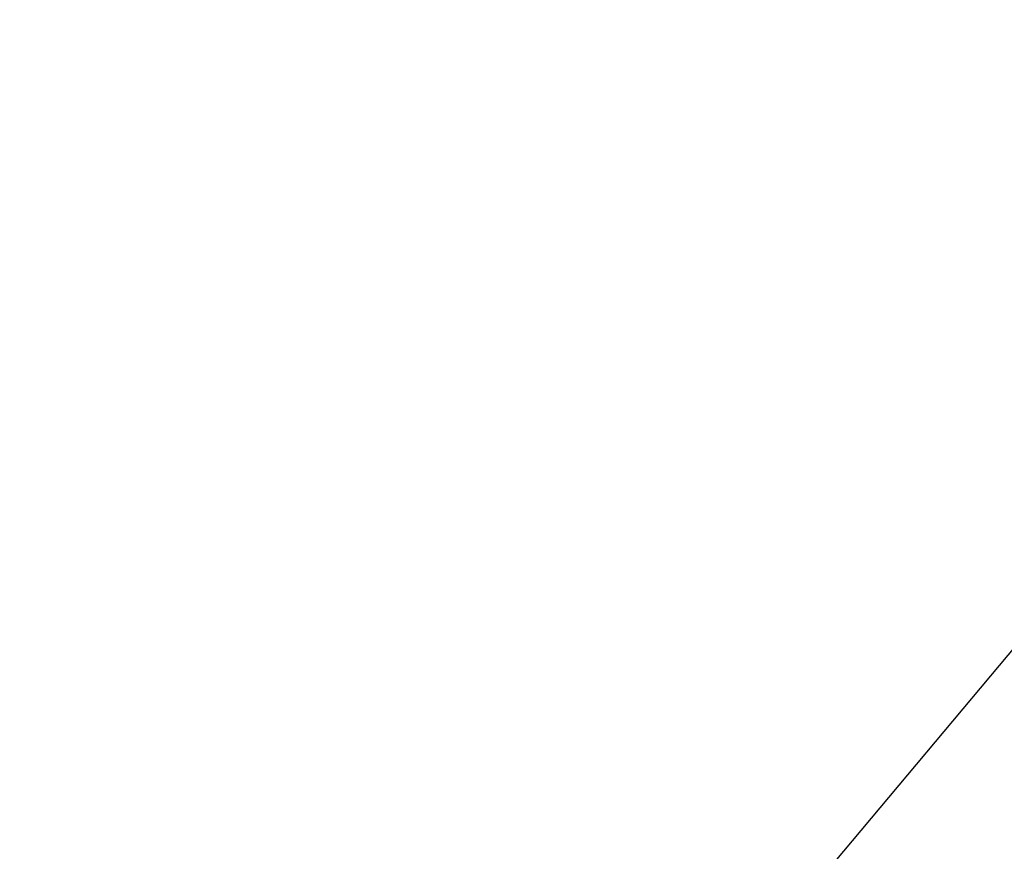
# Model space of a CAD drawing. Extents: x 1 to 221, y -110 to 110.
# Tile 251 of 256: x 90.9109 to 90.9897, y -24.0055 to -23.939. Entities that reach past the tile are written whole.
import ezdxf

# ---------------------------------------------------------------- set-up
doc = ezdxf.new("R2010")
doc.units = 0
doc.header["$LTSCALE"] = 25.4
doc.layers.get('0').update_dxf_attribs({"color": 13, "linetype": 'CONTINUOUS'})

# ---------------------------------------------------------------- blocks, each defined once
blk = doc.blocks.new('PEAR-M-8672_STL')
at = {"color": 41}
blk.add_line((92.401604, -22.305984, 377.396545), (89.469185, -25.803886, 375.4711), dxfattribs=at)
blk.add_line((92.401604, -22.305984, 377.396545), (89.469185, -25.803886, 375.4711), dxfattribs=at)
at = {"color": 7}
mesh = blk.add_polyface(dxfattribs=at)
corners = [(97.555511, -16.055775, 4.045984), (93.339478, -25.732796, 6.559057), (90.93882, -23.898378, 6.559057), (99.168358, -17.288198, 4.045984)]
mesh.append_faces([[corners[k] for k in face] for face in [(0, 1, 2), (1, 0, 3)]], dxfattribs={"vtx0": -1, "color": 7})
mesh = blk.add_polyface(dxfattribs=at)
corners = [(88.726425, -21.84083, 6.559057), (84.508095, -31.520561, 10.044848), (81.590073, -28.806774, 10.044848), (90.93882, -23.898378, 6.559057)]
mesh.append_faces([[corners[k] for k in face] for face in [(0, 1, 2), (1, 0, 3)]], dxfattribs={"vtx0": -1, "color": 7})
blk = doc.blocks.new('GRUPUJ_2')
at = {"color": 0}
blk.add_blockref('PEAR-M-8672_STL', (-1.163597, 109.905838, -2.021527), dxfattribs=at)

msp = doc.modelspace()

# ---------------------------------------------------------------- block references
at = {"color": 0}
msp.add_blockref('GRUPUJ_2', (1.163597, -109.905838, 2.021527), dxfattribs=at)

doc.saveas('drawing.dxf')
